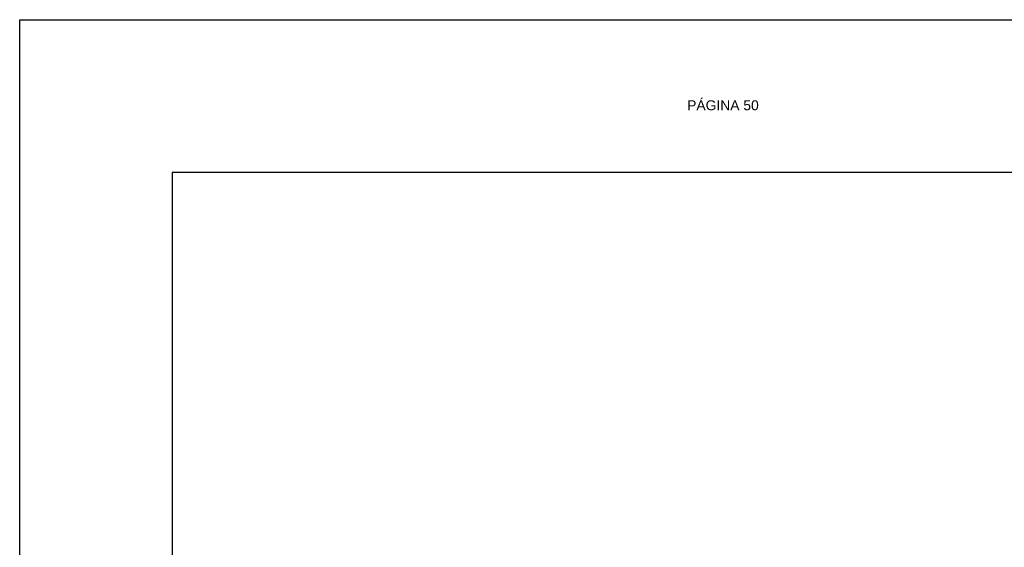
# Model space of a CAD drawing. Header units: metres. Extents: x 1959 to 4131, y 3282 to 4313.
# Tile 7 of 256: x 1984 to 1997, y 4303 to 4310. Entities that reach past the tile are written whole.
import ezdxf

# ---------------------------------------------------------------- set-up
doc = ezdxf.new("R2010")
doc.units = ezdxf.units.M
doc.layers.add('Dibujo', color=7, linetype='Continuous')
doc.styles.get("Standard").update_dxf_attribs({"font": 'arial.ttf'})

msp = doc.modelspace()

# ---------------------------------------------------------------- linework, layer by layer
at = {"layer": 'Dibujo', "color": 0, "linetype": 'ByBlock'}
for p, q in [((1983.649, 4310.206), (2004.649, 4310.206)), ((1983.649, 4280.506), (1983.649, 4310.206)), ((1983.649, 4310.206), (1986.649, 4310.206)), ((1983.649, 4310.206), (1986.149, 4310.206)), ((1985.649, 4308.206), (1985.649, 4282.506)), ((2002.649, 4308.206), (1985.649, 4308.206))]:
    msp.add_line(p, q, dxfattribs=at)

# ---------------------------------------------------------------- texts
at = {"layer": 'Dibujo', "color": 0, "linetype": 'ByBlock', "insert": (1992.401, 4309.15), "char_height": 0.13, "width": 2.90393, "attachment_point": 1}
msp.add_mtext('PÁGINA 50', dxfattribs=at)

doc.saveas('drawing.dxf')
